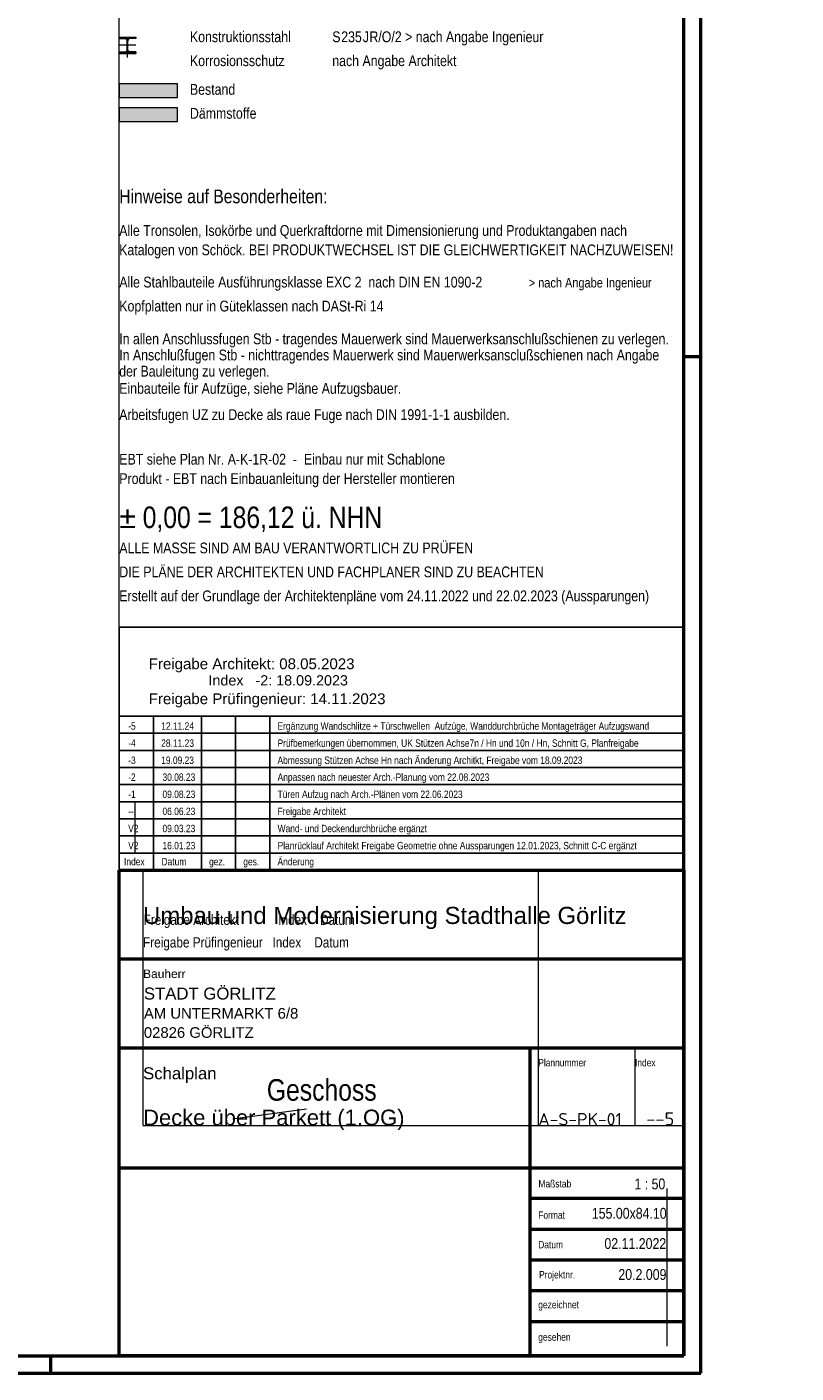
# Model space of a CAD drawing. Header units: millimetres. Extents: x 0 to 78.9, y -26.7 to 42.
# Tile 61 of 68: x 67.6 to 78.9, y 0 to 19.7. Entities that reach past the tile are written whole.
import ezdxf
from ezdxf.enums import TextEntityAlignment as Align

# ---------------------------------------------------------------- set-up
doc = ezdxf.new("R2010")
doc.units = ezdxf.units.MM
doc.linetypes.add('DASHDOT', pattern=[1, 0.5, -0.25, 0, -0.25])
doc.layers.add('Achsen', color=7, linetype='Continuous', lineweight=20)
doc.styles.add('Arial', font='arial.ttf')
doc.styles.add('Arial Narrow', font='ARIALN.TTF')
doc.styles.add('isocp', font='isocp', dxfattribs={"width": 1.1})

msp = doc.modelspace()

# ---------------------------------------------------------------- hatches: boundary and pattern name
at = {"lineweight": 13, "true_color": 0x000000}
msp.add_hatch(color=18, dxfattribs=at).paths.add_polyline_path([(69, 19.2835441), (69.24, 19.2835441), (69.24, 19.3055441), (69.1505, 19.3055441), (69.1500857, 19.3055477), (69.1496716, 19.3055584), (69.1492577, 19.3055763), (69.1488442, 19.3056013), (69.1484312, 19.3056334), (69.1480188, 19.3056727), (69.1476071, 19.3057191), (69.1471963, 19.3057726), (69.1467865, 19.3058331), (69.1463778, 19.3059008), (69.1459703, 19.3059754), (69.1455642, 19.3060571), (69.1451595, 19.3061458), (69.1447564, 19.3062415), (69.1443551, 19.3063441), (69.1439555, 19.3064536), (69.1435579, 19.30657), (69.1431624, 19.3066933), (69.1427691, 19.3068233), (69.1423781, 19.3069601), (69.1419895, 19.3071037), (69.1416034, 19.3072539), (69.14122, 19.3074108), (69.1408393, 19.3075743), (69.1404616, 19.3077443), (69.1400868, 19.3079208), (69.1397151, 19.3081038), (69.1393466, 19.3082931), (69.1389815, 19.3084888), (69.1386198, 19.3086908), (69.1382616, 19.3088989), (69.1379071, 19.3091133), (69.1375563, 19.3093337), (69.1372094, 19.3095601), (69.1368664, 19.3097925), (69.1365276, 19.3100307), (69.1361928, 19.3102748), (69.1358624, 19.3105246), (69.1355362, 19.3107801), (69.1352146, 19.3110412), (69.1348975, 19.3113078), (69.1345851, 19.3115798), (69.1342774, 19.3118572), (69.1339745, 19.3121399), (69.1336765, 19.3124277), (69.1333836, 19.3127206), (69.1330958, 19.3130186), (69.1328131, 19.3133214), (69.1325357, 19.3136291), (69.1322637, 19.3139416), (69.1319971, 19.3142587), (69.131736, 19.3145803), (69.1314806, 19.3149064), (69.1312307, 19.3152369), (69.1309867, 19.3155716), (69.1307484, 19.3159105), (69.130516, 19.3162535), (69.1302896, 19.3166004), (69.1300692, 19.3169512), (69.1298549, 19.3173057), (69.1296467, 19.3176639), (69.1294447, 19.3180256), (69.1292491, 19.3183907), (69.1290597, 19.3187592), (69.1288767, 19.3191309), (69.1287002, 19.3195057), (69.1285302, 19.3198834), (69.1283667, 19.3202641), (69.1282099, 19.3206475), (69.1280596, 19.3210336), (69.1279161, 19.3214222), (69.1277792, 19.3218132), (69.1276492, 19.3222065), (69.1275259, 19.322602), (69.1274095, 19.3229996), (69.1273, 19.3233992), (69.1271974, 19.3238005), (69.1271017, 19.3242036), (69.127013, 19.3246083), (69.1269313, 19.3250144), (69.1268567, 19.3254219), (69.126789, 19.3258306), (69.1267285, 19.3262404), (69.126675, 19.3266512), (69.1266286, 19.3270629), (69.1265893, 19.3274753), (69.1265572, 19.3278883), (69.1265322, 19.3283018), (69.1265143, 19.3287157), (69.1265036, 19.3291298), (69.1265, 19.3295441), (69.1265, 19.4775441), (69.1265036, 19.4779583), (69.1265143, 19.4783725), (69.1265322, 19.4787864), (69.1265572, 19.4791999), (69.1265893, 19.4796129), (69.1266286, 19.4800253), (69.126675, 19.480437), (69.1267285, 19.4808478), (69.126789, 19.4812576), (69.1268567, 19.4816663), (69.1269313, 19.4820738), (69.127013, 19.4824799), (69.1271017, 19.4828846), (69.1271974, 19.4832877), (69.1273, 19.483689), (69.1274095, 19.4840886), (69.1275259, 19.4844861), (69.1276492, 19.4848817), (69.1277792, 19.485275), (69.1279161, 19.485666), (69.1280596, 19.4860546), (69.1282099, 19.4864407), (69.1283667, 19.4868241), (69.1285302, 19.4872047), (69.1287002, 19.4875825), (69.1288767, 19.4879573), (69.1290597, 19.488329), (69.1292491, 19.4886974), (69.1294447, 19.4890626), (69.1296467, 19.4894243), (69.1298549, 19.4897825), (69.1300692, 19.490137), (69.1302896, 19.4904878), (69.130516, 19.4908347), (69.1307484, 19.4911776), (69.1309867, 19.4915165), (69.1312307, 19.4918513), (69.1314806, 19.4921817), (69.131736, 19.4925078), (69.1319971, 19.4928295), (69.1322637, 19.4931466), (69.1325357, 19.493459), (69.1328131, 19.4937667), (69.1330958, 19.4940696), (69.1333836, 19.4943676), (69.1336765, 19.4946605), (69.1339745, 19.4949483), (69.1342774, 19.495231), (69.1345851, 19.4955083), (69.1348975, 19.4957804), (69.1352146, 19.496047), (69.1355362, 19.496308), (69.1358624, 19.4965635), (69.1361928, 19.4968134), (69.1365276, 19.4970574), (69.1368664, 19.4972957), (69.1372094, 19.4975281), (69.1375563, 19.4977545), (69.1379071, 19.4979749), (69.1382616, 19.4981892), (69.1386198, 19.4983974), (69.1389815, 19.4985994), (69.1393466, 19.498795), (69.1397151, 19.4989844), (69.1400868, 19.4991673), (69.1404616, 19.4993439), (69.1408393, 19.4995139), (69.14122, 19.4996774), (69.1416034, 19.4998342), (69.1419895, 19.4999845), (69.1423781, 19.500128), (69.1427691, 19.5002649), (69.1431624, 19.5003949), (69.1435579, 19.5005182), (69.1439555, 19.5006346), (69.1443551, 19.5007441), (69.1447564, 19.5008467), (69.1451595, 19.5009424), (69.1455642, 19.5010311), (69.1459703, 19.5011128), (69.1463778, 19.5011874), (69.1467865, 19.5012551), (69.1471963, 19.5013156), (69.1476071, 19.5013691), (69.1480188, 19.5014155), (69.1484312, 19.5014548), (69.1488442, 19.5014869), (69.1492577, 19.5015119), (69.1496716, 19.5015298), (69.1500857, 19.5015405), (69.1505, 19.5015441), (69.24, 19.5015441), (69.24, 19.5235441), (69, 19.5235441), (69, 19.5015441), (69.0895, 19.5015441), (69.0899143, 19.5015405), (69.0903284, 19.5015298), (69.0907423, 19.5015119), (69.0911558, 19.5014869), (69.0915688, 19.5014548), (69.0919812, 19.5014155), (69.0923929, 19.5013691), (69.0928037, 19.5013156), (69.0932135, 19.5012551), (69.0936222, 19.5011874), (69.0940297, 19.5011128), (69.0944358, 19.5010311), (69.0948405, 19.5009424), (69.0952436, 19.5008467), (69.0956449, 19.5007441), (69.0960445, 19.5006346), (69.0964421, 19.5005182), (69.0968376, 19.5003949), (69.0972309, 19.5002649), (69.0976219, 19.500128), (69.0980105, 19.4999845), (69.0983966, 19.4998342), (69.09878, 19.4996774), (69.0991607, 19.4995139), (69.0995384, 19.4993439), (69.0999132, 19.4991673), (69.1002849, 19.4989844), (69.1006534, 19.498795), (69.1010185, 19.4985994), (69.1013802, 19.4983974), (69.1017384, 19.4981892), (69.1020929, 19.4979749), (69.1024437, 19.4977545), (69.1027906, 19.4975281), (69.1031336, 19.4972957), (69.1034724, 19.4970574), (69.1038072, 19.4968134), (69.1041376, 19.4965635), (69.1044638, 19.496308), (69.1047854, 19.496047), (69.1051025, 19.4957804), (69.1054149, 19.4955083), (69.1057226, 19.495231), (69.1060255, 19.4949483), (69.1063235, 19.4946605), (69.1066164, 19.4943676), (69.1069042, 19.4940696), (69.1071869, 19.4937667), (69.1074643, 19.493459), (69.1077363, 19.4931466), (69.1080029, 19.4928295), (69.108264, 19.4925078), (69.1085194, 19.4921817), (69.1087693, 19.4918513), (69.1090133, 19.4915165), (69.1092516, 19.4911776), (69.109484, 19.4908347), (69.1097104, 19.4904878), (69.1099308, 19.490137), (69.1101451, 19.4897825), (69.1103533, 19.4894243), (69.1105553, 19.4890626), (69.1107509, 19.4886974), (69.1109403, 19.488329), (69.1111233, 19.4879573), (69.1112998, 19.4875825), (69.1114698, 19.4872047), (69.1116333, 19.4868241), (69.1117901, 19.4864407), (69.1119404, 19.4860546), (69.1120839, 19.485666), (69.1122208, 19.485275), (69.1123508, 19.4848817), (69.1124741, 19.4844861), (69.1125905, 19.4840886), (69.1127, 19.483689), (69.1128026, 19.4832877), (69.1128983, 19.4828846), (69.112987, 19.4824799), (69.1130687, 19.4820738), (69.1131433, 19.4816663), (69.113211, 19.4812576), (69.1132715, 19.4808478), (69.113325, 19.480437), (69.1133714, 19.4800253), (69.1134107, 19.4796129), (69.1134428, 19.4791999), (69.1134678, 19.4787864), (69.1134857, 19.4783725), (69.1134964, 19.4779583), (69.1135, 19.4775441), (69.1135, 19.3295441), (69.1134964, 19.3291298), (69.1134857, 19.3287157), (69.1134678, 19.3283018), (69.1134428, 19.3278883), (69.1134107, 19.3274753), (69.1133714, 19.3270629), (69.113325, 19.3266512), (69.1132715, 19.3262404), (69.113211, 19.3258306), (69.1131433, 19.3254219), (69.1130687, 19.3250144), (69.112987, 19.3246083), (69.1128983, 19.3242036), (69.1128026, 19.3238005), (69.1127, 19.3233992), (69.1125905, 19.3229996), (69.1124741, 19.322602), (69.1123508, 19.3222065), (69.1122208, 19.3218132), (69.1120839, 19.3214222), (69.1119404, 19.3210336), (69.1117901, 19.3206475), (69.1116333, 19.3202641), (69.1114698, 19.3198834), (69.1112998, 19.3195057), (69.1111233, 19.3191309), (69.1109403, 19.3187592), (69.1107509, 19.3183907), (69.1105553, 19.3180256), (69.1103533, 19.3176639), (69.1101451, 19.3173057), (69.1099308, 19.3169512), (69.1097104, 19.3166004), (69.109484, 19.3162535), (69.1092516, 19.3159105), (69.1090133, 19.3155716), (69.1087693, 19.3152369), (69.1085194, 19.3149064), (69.108264, 19.3145803), (69.1080029, 19.3142587), (69.1077363, 19.3139416), (69.1074643, 19.3136291), (69.1071869, 19.3133214), (69.1069042, 19.3130186), (69.1066164, 19.3127206), (69.1063235, 19.3124277), (69.1060255, 19.3121399), (69.1057226, 19.3118572), (69.1054149, 19.3115798), (69.1051025, 19.3113078), (69.1047854, 19.3110412), (69.1044638, 19.3107801), (69.1041376, 19.3105246), (69.1038072, 19.3102748), (69.1034724, 19.3100307), (69.1031336, 19.3097925), (69.1027906, 19.3095601), (69.1024437, 19.3093337), (69.1020929, 19.3091133), (69.1017384, 19.3088989), (69.1013802, 19.3086908), (69.1010185, 19.3084888), (69.1006534, 19.3082931), (69.1002849, 19.3081038), (69.0999132, 19.3079208), (69.0995384, 19.3077443), (69.0991607, 19.3075743), (69.09878, 19.3074108), (69.0983966, 19.3072539), (69.0980105, 19.3071037), (69.0976219, 19.3069601), (69.0972309, 19.3068233), (69.0968376, 19.3066933), (69.0964421, 19.30657), (69.0960445, 19.3064536), (69.0956449, 19.3063441), (69.0952436, 19.3062415), (69.0948405, 19.3061458), (69.0944358, 19.3060571), (69.0940297, 19.3059754), (69.0936222, 19.3059008), (69.0932135, 19.3058331), (69.0928037, 19.3057726), (69.0923929, 19.3057191), (69.0919812, 19.3056727), (69.0915688, 19.3056334), (69.0911558, 19.3056013), (69.0907423, 19.3055763), (69.0903284, 19.3055584), (69.0899143, 19.3055477), (69.0895, 19.3055441), (69, 19.3055441)])
at = {"lineweight": 13, "true_color": 0xe9e9e9}
msp.add_hatch(color=254, dxfattribs=at).paths.add_polyline_path([(69, 18.6399578), (69.85, 18.6399578), (69.85, 18.8399578), (69, 18.8399578)])
at = {"lineweight": 13, "true_color": 0xe0ddbe}
msp.add_hatch(color=254, dxfattribs=at).paths.add_polyline_path([(69.85, 18.4899578), (69.85, 18.2899578), (69, 18.2899578), (69, 18.4899578)])

# ---------------------------------------------------------------- linework, layer by layer
at = {"color": 4, "linetype": 'Continuous', "lineweight": 50}
for p, q in [((77.5, 0), (77.5, 42.05)), ((77.25, 0.25), (77.25, 41.8)), ((69, 0.25), (69, 7.35)), ((69, 7.35), (77.25, 7.35)), ((77.25, 7.35), (77.25, 1.7499962)), ((77.25, 6.05), (69, 6.05)), ((77.25, 5), (77.25, 4.75)), ((77.25, 4.75), (69, 4.75)), ((75, 4.75), (75, 0.25)), ((69, 3), (77.25, 3)), ((77.25, 2.55), (75, 2.55)), ((77.25, 2.1), (75, 2.1)), ((77.25, 1.65), (75, 1.65)), ((77.25, 1.7499962), (77.25, 0.25)), ((77.25, 1.2), (75, 1.2)), ((77.25, 0.75), (75, 0.75)), ((1, 0.25), (77.25, 0.25)), ((77.25, 0.25), (69, 0.25)), ((74.6729921, 0.25), (70.023422, 0.25)), ((0, 0), (77.5, 0))]:
    msp.add_line(p, q, dxfattribs=at)
at = {"color": 9, "linetype": 'Continuous', "lineweight": 0}
for p, q in [((69, 10.775178), (69, 20.2469032)), ((69, 8.4), (69, 19.8791362)), ((69.054, 19.5235441), (69.054, 19.5015441)), ((69.1035, 19.4775441), (69.1365, 19.4775441)), ((69.186, 19.5235441), (69.186, 19.5015441)), ((69.1035, 19.3295441), (69.1365, 19.3295441)), ((69.225366, 8.35), (69.225366, 7.6)), ((69.347521, 3.6199846), (69.347521, 7.35)), ((75.1229535, 7.35), (75.1229535, 3.6199846)), ((76.5368, 4.75), (76.5368, 3.6199846)), ((71.7346722, 3.8563076), (70.6601096, 3.711655)), ((69.347521, 3.6199846), (77.25, 3.6199846)), ((77.001833, 2.695755), (77.001833, 0.3933712))]:
    msp.add_line(p, q, dxfattribs=at)
at = {"color": 5, "linetype": 'Continuous', "lineweight": 18}
for p, q in [((69, 19.5235441), (69.24, 19.5235441)), ((69, 19.5235441), (69, 19.5015441)), ((69, 19.5015441), (69.0895, 19.5015441)), ((69.1135, 19.3295441), (69.1135, 19.4775441)), ((69.1265, 19.3295441), (69.1265, 19.4775441)), ((69.24, 19.5015441), (69.1505, 19.5015441)), ((69.24, 19.5235441), (69.24, 19.5015441)), ((69, 19.3055441), (69.0895, 19.3055441)), ((69, 19.3055441), (69, 19.2835441)), ((69, 19.2835441), (69.24, 19.2835441)), ((69.24, 19.3055441), (69.1505, 19.3055441)), ((69.24, 19.3055441), (69.24, 19.2835441)), ((69.85, 18.8399578), (69, 18.8399578)), ((69, 18.8399578), (69, 18.6399578)), ((69.85, 18.6399578), (69.85, 18.8399578)), ((69, 18.6399578), (69.85, 18.6399578)), ((69.85, 18.4899578), (69, 18.4899578)), ((69, 18.4899578), (69, 18.2899578)), ((69.85, 18.2899578), (69.85, 18.4899578)), ((69, 18.2899578), (69.85, 18.2899578))]:
    msp.add_line(p, q, dxfattribs=at)
at = {"color": 9, "linetype": 'DASHDOT', "lineweight": 0, "ltscale": 0.5}
for p, q in [((69.12, 19.2235441), (69.12, 19.5835441)), ((69.24, 19.4035441), (69, 19.4035441))]:
    msp.add_line(p, q, dxfattribs=at)
at = {"color": 3, "linetype": 'Continuous', "lineweight": 25}
for p, q in [((77.25, 8.6), (77.25, 18.931111)), ((77.25, 9.775178), (77.25, 18.931111)), ((69, 10.8980988), (77.25, 10.8980988)), ((69, 10.8980988), (69, 8.6)), ((69, 10.8980988), (77.25, 10.8980988)), ((69, 10.8980988), (69, 10.775178)), ((77.25, 9.6), (69, 9.6)), ((69.5, 7.35), (69.5, 9.6)), ((70.2, 7.35), (70.2, 9.6)), ((70.7, 7.35), (70.7, 9.6)), ((71.2, 7.35), (71.2, 9.6)), ((77.25, 9.35), (69, 9.35)), ((77.25, 9.1), (69, 9.1)), ((77.25, 8.85), (69, 8.85)), ((69, 7.35), (69, 8.6)), ((77.25, 8.6), (69, 8.6)), ((77.25, 7.35), (77.25, 8.6)), ((69, 8.35), (77.25, 8.35)), ((69, 8.1), (77.25, 8.1)), ((69, 7.85), (77.25, 7.85)), ((69, 7.6), (77.25, 7.6))]:
    msp.add_line(p, q, dxfattribs=at)
at = {"color": 4, "linetype": 'Continuous', "lineweight": 50, "ltscale": 0.1}
for p, q in [((77.5, 14.85), (77.25, 14.85)), ((68, 0), (68, 0.25))]:
    msp.add_line(p, q, dxfattribs=at)
at = {"color": 5, "linetype": 'Continuous', "lineweight": 18}
for centre, start, end in [((69.0895, 19.4775441), 0, 90), ((69.1505, 19.4775441), 90, 180), ((69.0895, 19.3295441), 270, 0), ((69.1505, 19.3295441), 180, 270)]:
    msp.add_arc(centre, 0.024, start, end, dxfattribs=at)

# ---------------------------------------------------------------- texts
at = {"color": 2, "lineweight": 35}
for s, height, style, p in [('Konstruktionsstahl', 0.1575, 'Arial Narrow', (70.03246, 19.4489841)), ('S', 0.1575, 'Arial Narrow', (72.11263, 19.4489861)), ('235', 0.1575, 'Arial Narrow', (72.24313, 19.4489861)), ('J', 0.1575, 'Arial Narrow', (72.55859, 19.4489861)), ('R/O/2 > nach Angabe Ingenieur', 0.1575, 'Arial Narrow', (72.65564, 19.4489861)), ('Korrosionsschutz', 0.1575, 'Arial Narrow', (70.03246, 19.0989851)), ('nach Angabe Architekt', 0.1575, 'Arial Narrow', (72.11263, 19.0989871)), ('Bestand', 0.1575, 'Arial Narrow', (70.03246, 18.6803305)), ('Dämmstoffe', 0.1575, 'Arial Narrow', (70.03246, 18.3303305)), ('Hinweise auf Besonderheiten:', 0.2, 'Arial Narrow', (68.998599, 17.0956046)), ('Alle Tronsolen, Isokörbe und Querkraftdorne mit Dimensionierung und Produktangaben nach', 0.1575, 'Arial Narrow', (68.998599, 16.6185461)), ('Katalogen von Schöck. BEI PRODUKTWECHSEL IST DIE GLEICHWERTIGKEIT NACHZUWEISEN!', 0.1575, 'Arial Narrow', (68.998599, 16.3350461)), ('Alle Stahlbauteile Ausführungsklasse EXC 2  nach DIN EN 1090-2', 0.1575, 'Arial Narrow', (69, 15.8638964)), ('Kopfplatten nur in Güteklassen nach DASt-Ri 14', 0.1575, 'Arial Narrow', (69, 15.5138964)), ('Einbauteile für Aufzüge, siehe Pläne Aufzugsbauer.', 0.1575, 'Arial Narrow', (68.998599, 14.3108103)), ('Arbeitsfugen UZ zu Decke als raue Fuge nach DIN 1991-1-1 ausbilden.', 0.1575, 'Arial Narrow', (68.998599, 13.9275448)), ('EBT siehe Plan Nr. A-K-1R-02  -  Einbau nur mit Schablone', 0.1575, 'Arial Narrow', (69, 13.2756292)), ('Produkt - EBT nach Einbauanleitung der Hersteller montieren', 0.1575, 'Arial Narrow', (69, 12.9921292)), ('ALLE MASSE SIND AM BAU VERANTWORTLICH ZU PRÜFEN', 0.1575, 'Arial Narrow', (69, 11.9788959)), ('DIE PLÄNE DER ARCHITEKTEN UND FACHPLANER SIND ZU BEACHTEN', 0.1575, 'Arial Narrow', (69, 11.6289007)), ('Erstellt auf der Grundlage der Architektenpläne vom 24.11.2022 und 22.02.2023 (Aussparungen)', 0.1575, 'Arial Narrow', (69, 11.2789007)), ('Umbau und Modernisierung Stadthalle Görlitz', 0.25, 'Arial', (69.347521, 6.562896)), ('STADT GÖRLITZ', 0.175, 'Arial', (69.359103, 5.458769)), ('AM UNTERMARKT 6/8', 0.1555, 'Arial', (69.359103, 5.178869)), ('02826 GÖRLITZ', 0.1555, 'Arial', (69.359103, 4.898969)), ('Schalplan', 0.175, 'Arial', (69.347521, 4.293234))]:
    msp.add_text(s, height=height, dxfattribs=dict(at, style=style)).set_placement(p)
at = {"color": 9, "lineweight": 0, "style": 'Arial Narrow'}
for s, height, p in [('> nach Angabe Ingenieur', 0.14, (74.98354, 15.8639012)), ('Freigabe Architekt            Index    Datum', 0.15, (69.354747, 6.55)), ('Freigabe Prüfingenieur   Index    Datum', 0.15, (69.347521, 6.219832)), ('Geschoss', 0.315, (71.1560616, 3.980296))]:
    msp.add_text(s, height=height, dxfattribs=at).set_placement(p)
at = {"color": 1, "lineweight": 70, "style": 'Arial Narrow'}
msp.add_text('± 0,00 = 186,12 ü. NHN', height=0.315, dxfattribs=at).set_placement((69, 12.3481635))
at = {"color": 3, "lineweight": 25}
for s, height, style, p in [('Freigabe Architekt: 08.05.2023', 0.1575, 'Arial', (69.4296903, 10.286216)), ('Freigabe Prüfingenieur: 14.11.2023', 0.1575, 'Arial', (69.4296903, 9.7752438)), ('-5', 0.1075, 'Arial Narrow', (69.1297651, 9.4015587)), ('12.11.24', 0.1075, 'Arial Narrow', (69.6121321, 9.4018488)), ('Ergänzung Wandschlitze + Türschwellen  Aufzüge, Wanddurchbrüche Montageträger Aufzugswand', 0.1075, 'Arial Narrow', (71.312225, 9.4018488)), ('-4', 0.1075, 'Arial Narrow', (69.1297651, 9.1515587)), ('28.11.23', 0.1075, 'Arial Narrow', (69.6121321, 9.1518488)), ('Prüfbemerkungen übernommen, UK Stützen Achse7n / Hn und 10n / Hn, Schnitt G, Planfreigabe', 0.1075, 'Arial Narrow', (71.312225, 9.1518488)), ('-3', 0.1075, 'Arial Narrow', (69.1297651, 8.9015587)), ('19.09.23', 0.1075, 'Arial Narrow', (69.6121321, 8.9018488)), ('Abmessung Stützen Achse Hn nach Änderung Architkt, Freigabe vom 18.09.2023', 0.1075, 'Arial Narrow', (71.312225, 8.9018488)), ('Index', 0.1075, 'Arial Narrow', (69.068945, 7.4199135)), ('Datum', 0.1075, 'Arial Narrow', (69.616406, 7.4199135)), ('gez.', 0.1075, 'Arial Narrow', (70.312225, 7.4199135)), ('ges.', 0.1075, 'Arial Narrow', (70.812225, 7.4199135)), ('Änderung', 0.1075, 'Arial Narrow', (71.312225, 7.4199135)), ('Bauherr', 0.125, 'Arial', (69.347521, 5.772352)), ('Plannummer', 0.1075, 'Arial Narrow', (75.122954, 4.481968)), ('Index', 0.1075, 'Arial Narrow', (76.5368, 4.481968)), ('Maßstab', 0.1075, 'Arial Narrow', (75.126189, 2.713135)), ('Format', 0.1075, 'Arial Narrow', (75.122954, 2.255711)), ('Datum', 0.1075, 'Arial Narrow', (75.122954, 1.823087)), ('Projektnr.', 0.1075, 'Arial Narrow', (75.135187, 1.382927)), ('gezeichnet', 0.1075, 'Arial Narrow', (75.122954, 0.945074)), ('gesehen', 0.1075, 'Arial Narrow', (75.122954, 0.472371))]:
    msp.add_text(s, height=height, dxfattribs=dict(at, style=style)).set_placement(p)
at = {"color": 4, "lineweight": 50, "style": 'Arial'}
msp.add_text('Decke über Parkett (1.OG)', height=0.23, dxfattribs=at).set_placement((69.347521, 3.6199846))
at = {"color": 3, "lineweight": 25, "style": 'isocp', "width": 1.15}
for s, height, p in [('A-S-PK-01', 0.18, (75.1229535, 3.6199846)), ('--5', 0.19, (76.7014673, 3.6199846))]:
    msp.add_text(s, height=height, dxfattribs=at).set_placement(p)
at = {"color": 2, "lineweight": 35, "style": 'Arial Narrow'}
for s, p in [('1 : 50', (76.9800515, 2.684935)), ('155.00x84.10', (76.999648, 2.256007)), ('02.11.2022', (76.993227, 1.8140897)), ('20.2.009', (76.996647, 1.362305))]:
    msp.add_text(s, height=0.1575, dxfattribs=at).set_placement(p, align=Align.RIGHT)
at = {"color": 2, "lineweight": 35, "insert": (68.998599, 15.1924389), "char_height": 0.1575, "attachment_point": 1, "line_spacing_factor": 0.9, "style": 'Arial Narrow'}
msp.add_mtext('In allen Anschlussfugen Stb - tragendes Mauerwerk sind Mauerwerksanschlußschienen zu verlegen.{\\P}In Anschlußfugen Stb - nichttragendes Mauerwerk sind Mauerwerksansclußschienen nach Angabe{\\P}der Bauleitung zu verlegen.', dxfattribs=at)
at = {"layer": 'Achsen', "color": 3, "lineweight": 25, "style": 'Arial Narrow'}
for s, p in [('-2', (69.1297651, 8.6544632)), ('30.08.23', (69.6308854, 8.6544632)), ('Anpassen nach neuester Arch.-Planung vom 22.08.2023', (71.3135946, 8.6544632)), ('-1', (69.1297651, 8.4044632)), ('09.08.23', (69.6308854, 8.4044632)), ('Türen Aufzug nach Arch.-Plänen vom 22.06.2023', (71.3135946, 8.4044632)), ('06.06.23', (69.6308854, 8.1544632)), ('Freigabe Architekt', (71.3135946, 8.1544632)), ('--', (69.1297651, 8.1544632)), ('V2', (69.1297651, 7.9044632)), ('09.03.23', (69.6308854, 7.9044632)), ('Wand- und Deckendurchbrüche ergänzt', (71.3135946, 7.9044632)), ('Planrücklauf Architekt Freigabe Geometrie ohne Aussparungen 12.01.2023, Schnitt C-C ergänzt', (71.3135946, 7.6544632))]:
    msp.add_text(s, height=0.1075, dxfattribs=at).set_placement(p)
at = {"layer": 'Achsen', "color": 9, "lineweight": 0, "style": 'Arial Narrow'}
for s, p in [('V2', (69.1297651, 7.6544632)), ('16.01.23', (69.6308854, 7.6544632))]:
    msp.add_text(s, height=0.1075, dxfattribs=at).set_placement(p)

# ---------------------------------------------------------------- next in the draw order: texts
at = {"color": 3, "lineweight": 25, "insert": (69.4296903, 10.046216), "char_height": 0.15, "attachment_point": 7, "line_spacing_factor": 0.9, "style": 'Arial', "bg_fill": 3, "box_fill_scale": 1.2, "bg_fill_color": 256, "bg_fill_true_color": 13158600, "bg_fill_transparency": 0}
msp.add_mtext('               Index   -2: 18.09.2023', dxfattribs=at)

doc.saveas('drawing.dxf')
